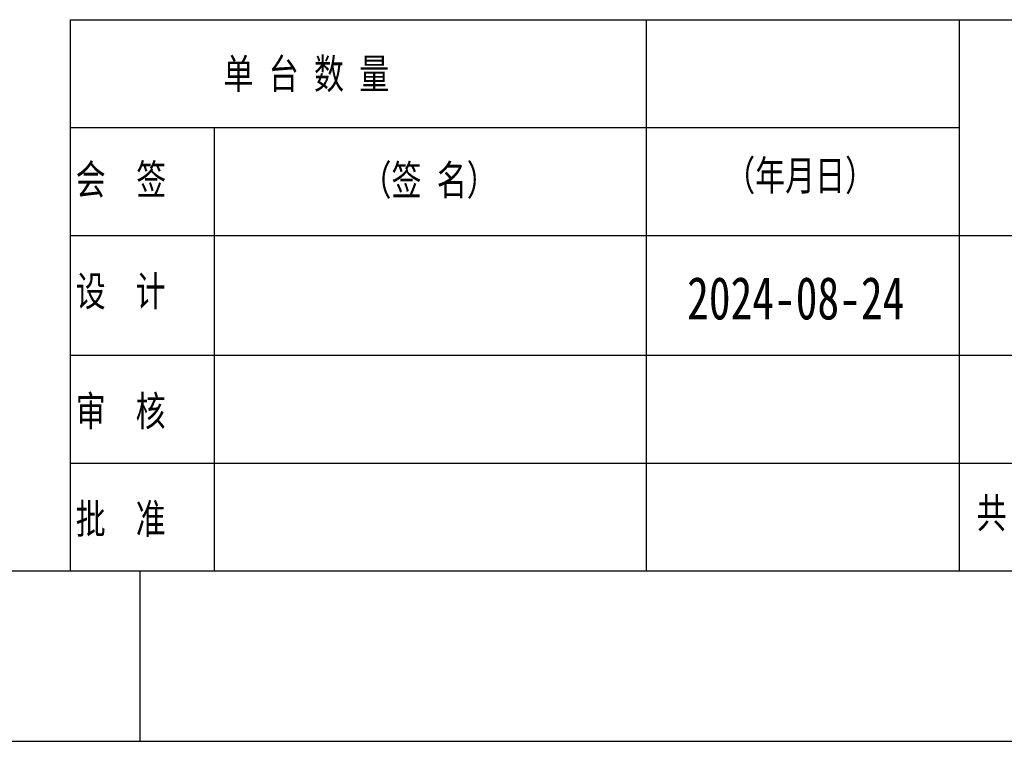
# Model space of a CAD drawing. Header units: millimetres. Extents: x -2787 to 4673, y -54 to 2046.
# Tile 106 of 124: x 3117 to 3695, y -54 to 369. Entities that reach past the tile are written whole.
import ezdxf

# ---------------------------------------------------------------- set-up
doc = ezdxf.new("R2010")
doc.units = ezdxf.units.MM
doc.header["$LTSCALE"] = 81.675
doc.layers.get('0').update_dxf_attribs({"linetype": 'CONTINUOUS'})
doc.styles.add('TEXTSTYLE_2', font='hyswlongfangsong.ttf')
doc.styles.add('TEXTSTYLE_5', font='hyswlongfangsong.ttf')

msp = doc.modelspace()

# ---------------------------------------------------------------- linework, layer by layer
at = {"color": 7}
for p, q in [((3147.093, 369.436), (4572.847, 369.436)), ((3147.093, 369.436), (3147.093, 45.671)), ((3485.282, 369.436), (3485.282, 45.671)), ((3669.011, 369.436), (3669.011, 45.671)), ((3147.093, 306.091), (3669.011, 306.091)), ((3231.554, 306.091), (3231.554, 45.671)), ((3147.093, 242.745), (4572.847, 242.745)), ((3147.093, 172.362), (4020.929, 172.362)), ((3147.093, 109.017), (4020.929, 109.017)), ((4572.847, 45.671), (1802.847, 45.671)), ((4572.847, 45.671), (2772.847, 45.671)), ((3187.847, 45.671), (3187.847, -54.329))]:
    msp.add_line(p, q, dxfattribs=at)
at = {"color": 3}
msp.add_line((1702.847, -54.329), (4672.847, -54.329), dxfattribs=at)

# ---------------------------------------------------------------- texts
at = {"color": 7, "char_height": 17.5959, "attachment_point": 1, "style": 'TEXTSTYLE_2'}
for s, insert, width in [('单 台 数 量', (3237.049, 346.444), 145.92462), ('（年月日）', (3531.638, 286.757), 132.98051), ('会  签', (3150.298, 284.408), 79.68718), ('（签 名）', (3318.108, 284.068), 119.63189), ('设\u3000计', (3150.298, 218.821), 79.78831), ('审\u3000核', (3150.298, 148.437), 79.78831), ('批\u3000准', (3150.298, 85.092), 79.68718), ('共\u3000\u3000\u3000张\u3000\u3000\u3000第\u3000\u3000\u3000页', (3679.194, 88.538), 345.6482)]:
    msp.add_mtext(s, dxfattribs=dict(at, insert=insert, width=width))
at = {"color": 2, "insert": (3509.259, 218.425), "char_height": 25, "width": 135.82375, "attachment_point": 1, "line_spacing_factor": 0.9, "style": 'TEXTSTYLE_5'}
msp.add_mtext('2024-08-24', dxfattribs=at)

doc.saveas('drawing.dxf')
